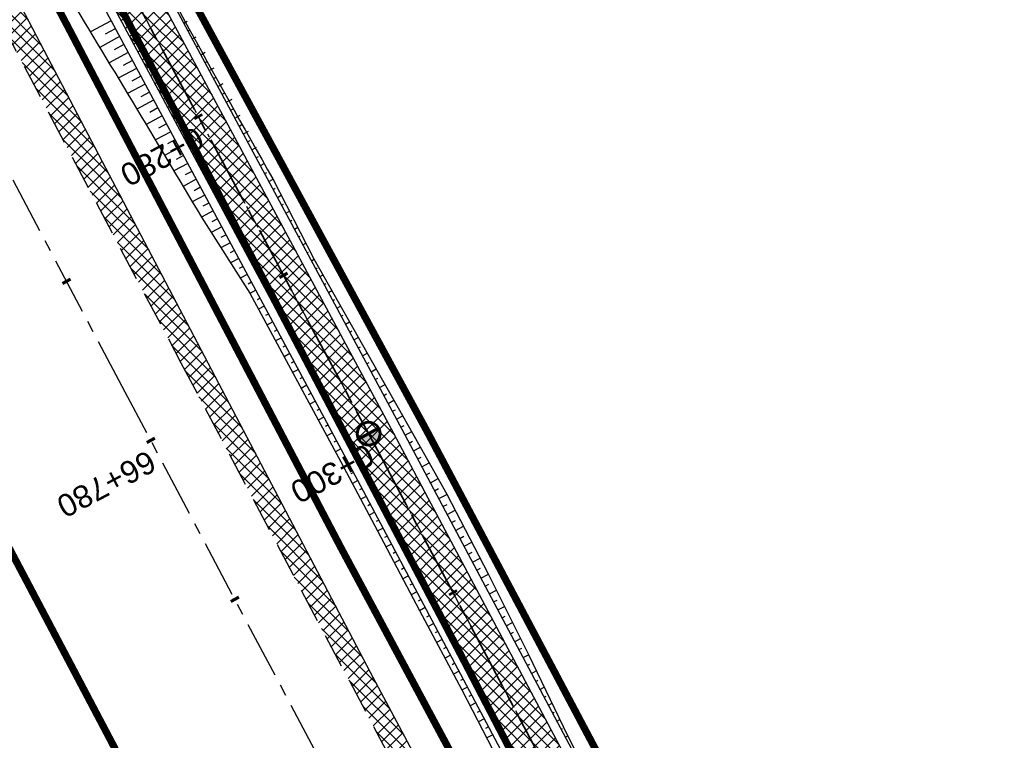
# Model space of a CAD drawing. Header units: metres. Extents: x 7529682 to 7533751, y 5721195 to 5727842.
# Tile 195 of 210: x 7529838 to 7529893, y 5727515 to 5727555. Entities that reach past the tile are written whole.
import ezdxf

# ---------------------------------------------------------------- set-up
doc = ezdxf.new("R2010")
doc.units = ezdxf.units.M
for name, pattern in [('817-dzialki-09-05-04$0$HIDDEN', [0.375, 0.25, -0.125]), ('ACAD_ISO05W100', [33, 24, -3, 0, -3, 0, -3]), ('CENTER', [50.8, 31.75, -6.35, 6.35, -6.35]), ('CENTER2', [28.575, 19.05, -3.175, 3.175, -3.175]), ('HIDDEN', [9.525, 6.35, -3.175])]:
    doc.linetypes.add(name, pattern=pattern)
for name, color, linetype in [('C-DROGI-SYTUACJA', 7, 'Continuous'), ('C-DROGI-SYTUACJA-ETYKIETY', 7, 'Continuous'), ('D-hatch-pobocza', 131, 'Continuous'), ('D-pobocza', 60, 'Continuous'), ('D-rowy', 160, 'Continuous'), ('D-skarpa', 2, 'Continuous'), ('D-skarpa-kreskowanie', 2, 'Continuous')]:
    doc.layers.add(name, color=color, linetype=linetype)
for name, color, linetype, lineweight, true_color in [('D-ewidencja-numery', 7, 'Continuous', 50, 0x40ff00), ('D-hatch-ciag-pieszo-rowerowy', 7, 'Continuous', 13, 0xff9f80), ('D-LR-etap-III', 7, '817-dzialki-09-05-04$0$HIDDEN', 50, 0x00008f)]:
    doc.layers.add(name, color=color, linetype=linetype, lineweight=lineweight, true_color=true_color)
for name, color, linetype, lineweight in [('D-krawędzie', 3, 'Continuous', 30), ('D-obrzeża', 2, 'Continuous', 30), ('D-oś', 10, 'CENTER', 30), ('D-pas-drogowy', 7, 'ACAD_ISO05W100', 50)]:
    doc.layers.add(name, color=color, linetype=linetype, lineweight=lineweight)
doc.layers.add('poprzeczki', color=7, linetype='Continuous', true_color=0x0000c7)
doc.styles.get("Standard").update_dxf_attribs({"font": 'arial.ttf'})
pattern_1 = [(45, (0, 0), (-0.33675960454, 0.33675960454), []), (135, (0, 0), (-0.33675960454, -0.33675960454), [])]

# ---------------------------------------------------------------- blocks, each defined once
blk = doc.blocks.new('AeccTickLine')
at = {"color": 0, "linetype": 'ByBlock', "lineweight": -2}
blk.add_line((0, 1), (0, -1), dxfattribs=at)
blk = doc.blocks.new('kilometraz')
at = {"linetype": 'ByBlock', "lineweight": -2}
blk.add_hatch(color=0, dxfattribs=at).paths.add_polyline_path([(0, -0.28125, 0.41421356), (0.28125, 0, 0.41421356), (0, 0.28125)])
at = {"color": 0, "linetype": 'ByBlock', "lineweight": -2}
blk.add_line((0, 0.28125), (0, -0.28125), dxfattribs=at)
blk.add_circle((0, 0), 0.28125, dxfattribs=at)

msp = doc.modelspace()

# ---------------------------------------------------------------- hatches: boundary and pattern name
at = {"layer": 'D-hatch-ciag-pieszo-rowerowy'}
h = msp.add_hatch(dxfattribs=at)
h.set_pattern_fill('ANSI37', color=256, scale=0.15, style=0)
h.set_pattern_definition(pattern_1)
edge = h.paths.add_edge_path()
edge.add_line((7529794.958, 5727650.503), (7529776.019, 5727686.408))
edge.add_line((7529776.019, 5727686.408), (7529748.844, 5727737.805))
edge.add_line((7529748.844, 5727737.805), (7529744.118, 5727746.741))
edge.add_arc((7529726.438, 5727737.391), 20, 27.8727, 44.2965)
edge.add_line((7529740.753, 5727751.358), (7529739.549, 5727752.592))
edge.add_arc((7529753.864, 5727766.559), 20, 207.9018, 224.2965, ccw=False)
edge.add_line((7529736.189, 5727757.2), (7529717.235, 5727792.995))
edge.add_line((7529717.235, 5727792.995), (7529715.008, 5727791.858))
edge.add_line((7529715.008, 5727791.858), (7529734.148, 5727755.712))
edge.add_arc((7529751.823, 5727765.071), 20, 207.9018, 224.2965)
edge.add_line((7529737.508, 5727751.104), (7529738.712, 5727749.87))
edge.add_arc((7529724.397, 5727735.903), 20, 27.8728, 44.2965, ccw=False)
edge.add_line((7529742.077, 5727745.253), (7529746.633, 5727736.639))
edge.add_line((7529746.633, 5727736.639), (7529773.808, 5727685.242))
edge.add_line((7529773.808, 5727685.242), (7529792.751, 5727649.328))
edge.add_line((7529792.751, 5727649.328), (7529811.281, 5727614.82))
edge.add_line((7529811.281, 5727614.82), (7529836.657, 5727568.297))
edge.add_line((7529836.657, 5727568.297), (7529856.555, 5727531.255))
edge.add_line((7529856.555, 5727531.255), (7529859.536, 5727525.637))
edge.add_line((7529859.536, 5727525.637), (7529862.565, 5727525.262))
edge.add_line((7529862.565, 5727525.262), (7529858.761, 5727532.432))
edge.add_line((7529858.761, 5727532.432), (7529838.856, 5727569.487))
edge.add_line((7529838.856, 5727569.487), (7529813.479, 5727616.01))
edge.add_line((7529813.479, 5727616.01), (7529794.958, 5727650.503))
h = msp.add_hatch(dxfattribs=at)
h.set_pattern_fill('ANSI37', color=256, scale=0.15, style=0)
h.set_pattern_definition(pattern_1)
h.paths.add_polyline_path([(7529994.115, 5727270.039), (7529996.409, 5727271.048), (7529995.888, 5727272.04), (7529987.333, 5727287.9), (7529970.791, 5727319.398), (7529945.39, 5727367.318), (7529919.647, 5727417.711), (7529903.693, 5727447.921), (7529879.894, 5727492.595), (7529862.565, 5727525.262), (7529859.536, 5727525.637), (7529877.686, 5727491.422), (7529901.485, 5727446.75), (7529917.429, 5727416.559), (7529943.172, 5727366.164), (7529968.58, 5727318.231), (7529985.127, 5727286.725), (7529993.681, 5727270.865)])
at = {"layer": 'D-hatch-pobocza'}
h = msp.add_hatch(dxfattribs=at)
h.set_pattern_fill('ANSI37', color=256, scale=0.15, style=0)
h.set_pattern_definition(pattern_1)
h.paths.add_polyline_path([(7529905.34, 5727429.09), (7529892.28, 5727453.58), (7529881.53, 5727473.69), (7529872.27, 5727491.4), (7529857.46, 5727519.14), (7529841.38, 5727549.79), (7529827.75, 5727575.78), (7529816.4, 5727596.89), (7529800.43, 5727627.4), (7529788.07, 5727650.98), (7529775.85, 5727673.83), (7529761.3, 5727701.31), (7529749.89, 5727722.83), (7529745.5, 5727731.66), (7529738.971, 5727744.085), (7529737.465, 5727743.316), (7529742.213, 5727734.302), (7529762.326, 5727696.274), (7529777.785, 5727667.006), (7529799.322, 5727626.3), (7529822.193, 5727583.156), (7529846.924, 5727536.347), (7529864.752, 5727502.663), (7529900.459, 5727434.965), (7529935.352, 5727369.308), (7529971.476, 5727300.786), (7529988.361, 5727268.841), (7529990.28, 5727268.6), (7529990.329, 5727268.617), (7529981.66, 5727284.96), (7529968.42, 5727309.6), (7529956.4, 5727332.85), (7529943.52, 5727357.04), (7529932.32, 5727378.32), (7529916.68, 5727408.01)])

# ---------------------------------------------------------------- linework, layer by layer
at = {"layer": 'C-DROGI-SYTUACJA', "color": 10, "linetype": 'CENTER2', "lineweight": 35, "ltscale": 0.2}
msp.add_lwpolyline([(7529714.301, 5727795.865), (7529735.169, 5727756.456, 0.071658), (7529738.529, 5727751.848), (7529739.732, 5727750.614, -0.071785), (7529743.098, 5727745.997), (7529747.739, 5727737.221), (7529774.913, 5727685.825), (7529793.855, 5727649.915), (7529812.38, 5727615.415), (7529837.757, 5727568.892), (7529857.658, 5727531.843), (7529878.79, 5727492.008), (7529902.589, 5727447.335), (7529918.538, 5727417.135), (7529944.281, 5727366.741), (7529969.685, 5727318.815), (7529986.23, 5727287.312), (7529994.785, 5727271.452), (7530014.919, 5727233.118)], format="xyb", dxfattribs=at)
at = {"layer": 'D-ewidencja-numery', "color": 12, "ltscale": 15, "true_color": 0xc70000}
msp.add_lwpolyline([(7529715.573, 5727792.968), (7529717.68, 5727794.024), (7529736.275, 5727758.647), (7529744.511, 5727750.406), (7529750.283, 5727738.55), (7529777.109, 5727687.569), (7529796.515, 5727651.33), (7529814.938, 5727616.793), (7529839.007, 5727572.304), (7529860.618, 5727532.509), (7529882.349, 5727491.504), (7529904.865, 5727449.096), (7529920.747, 5727418.885), (7529946.677, 5727368.547), (7529972.025, 5727320.573), (7529987.74, 5727290.153), (7529996.497, 5727273.662), (7530017.541, 5727234.203)], dxfattribs=at)
at = {"layer": 'D-krawędzie', "linetype": 'HIDDEN', "ltscale": 0.3}
msp.add_lwpolyline([(7529737.465, 5727743.316), (7529742.213, 5727734.302), (7529762.326, 5727696.274), (7529777.785, 5727667.006), (7529799.322, 5727626.3), (7529822.193, 5727583.156), (7529846.924, 5727536.347), (7529864.752, 5727502.663), (7529900.459, 5727434.965), (7529935.352, 5727369.308), (7529971.476, 5727300.786), (7530006.702, 5727234.141)], dxfattribs=at)
at = {"layer": 'D-LR-etap-III', "ltscale": 10, "flags": 128}
msp.add_lwpolyline([(7531750.474, 5723895.103, 0.4, 0.4, 0), (7531750.505, 5723895.13, 0.4, 0.4, 0), (7531682.71, 5724022.92, 0.4, 0.4, 0), (7531619.177, 5724147.204, 0.4, 0.4, 0), (7531592.309, 5724198.489, 0.4, 0.4, 0), (7531553.264, 5724272.919, 0.4, 0.4, 0), (7531504.02, 5724366.79, 0.4, 0.4, 0), (7531482.09, 5724407.62, 0.4, 0.4, 0), (7531412.35, 5724541.183, 0.4, 0.4, 0), (7531388.464, 5724586.93, 0.4, 0.4, 0), (7531345.12, 5724669.94, 0.4, 0.4, 0), (7531127.66, 5725081.67, 0.4, 0.4, 0), (7531059.253, 5725211.041, 0.4, 0.4, 0), (7531008.007, 5725307.954, 0.4, 0.4, 0), (7530964.182, 5725390.836, 0.4, 0.4, 0), (7530914.557, 5725484.684, 0.4, 0.4, 0), (7530865.243, 5725577.494, 0.4, 0.4, 0), (7530840.085, 5725624.059, 0.4, 0.4, 0), (7530802.56, 5725694.925, 0.4, 0.4, 0), (7530755.54, 5725787.51, 0.4, 0.4, 0), (7530708.718, 5725876.303, 0.4, 0.4, 0), (7530695.12, 5725902.09, 0.4, 0.4, 0), (7530642.914, 5726001.078, 0.4, 0.4, 0), (7530634.935, 5726016.147, 0.4, 0.4, 0), (7530610.82, 5726061.93, 0.4, 0.4, 0), (7530610.82, 5726061.93, 0.4, 0.4, 0), (7530607.21, 5726063.51, 0.4, 0.4, 0), (7530597.42, 5726080.68, 0.4, 0.4, 0), (7530591.16, 5726088.44, 0.4, 0.4, 0), (7530581.28, 5726107.21, 0.4, 0.4, 0), (7530571.29, 5726130.56, 0.4, 0.4, 0), (7530549.555, 5726171.527, 0.4, 0.4, 0), (7530531.014, 5726206.474, 0.4, 0.4, 0), (7530516.461, 5726236.017, 0.4, 0.4, 0), (7530500.799, 5726266.141, 0.4, 0.4, 0), (7530491.35, 5726283.94, 0.4, 0.4, 0), (7530482.4, 5726303.41, 0.4, 0.4, 0), (7530482.4, 5726303.41, 0.4, 0.4, 0), (7530450.41, 5726357.28, 0.4, 0.4, 0), (7530397.759, 5726458.5, 0.4, 0.4, 0), (7530334.708, 5726583.665, 0.4, 0.4, 0), (7530303.939, 5726645.168, 0.4, 0.4, 0), (7530300.51, 5726651.778, 0.4, 0.4, 0), (7530289.214, 5726671.967, 0.4, 0.4, 0), (7530281.54, 5726685.57, 0.4, 0.4, 0), (7530261.371, 5726724.163, 0.4, 0.4, 0), (7530254.03, 5726738.21, 0.4, 0.4, 0), (7530197.22, 5726845.06, 0.4, 0.4, 0), (7530194.71, 5726849.15, 0.4, 0.4, 0), (7530195.92, 5726850.75, 0.4, 0.4, 0), (7530170.547, 5726892.961, 0.4, 0.4, 0), (7530143.175, 5726945.066, 0.4, 0.4, 0), (7530105.06, 5727018.32, 0.4, 0.4, 0), (7530100.06, 5727027.16, 0.4, 0.4, 0), (7530062.319, 5727099.625, 0.4, 0.4, 0), (7530015.379, 5727189.42, 0.4, 0.4, 0), (7529983.208, 5727250.207, 0.4, 0.4, 0), (7529953.284, 5727306.747, 0.4, 0.4, 0), (7529900.671, 5727406.159, 0.4, 0.4, 0), (7529890.63, 5727425.131, 0.4, 0.4, 0), (7529875.155, 5727454.426, 0.4, 0.4, 0), (7529857.56, 5727487.787, 0.4, 0.4, 0), (7529835.194, 5727530.193, 0.4, 0.4, 0), (7529811.741, 5727574.662, 0.4, 0.4, 0), (7529792.102, 5727611.923, 0.4, 0.4, 0), (7529768.066, 5727657.47, 0.4, 0.4, 0), (7529755.211, 5727682.131, 0.4, 0.4, 0), (7529753.31, 5727681.13, 0.4, 0.4, 0), (7529739.21, 5727707.77, 0.4, 0.4, 0), (7529735.395, 5727711.252, 0.4, 0.4, 0), (7529725.42, 5727730.2, 0.4, 0.4, 0), (7529723.55, 5727729.88, 0.4, 0.4, 0), (7529695.567, 5727782.932, 0.4, 0.4, 0), (7529717.68, 5727794.024, 0.4, 0.4, 0), (7529736.275, 5727758.647, 0.4, 0.4, 0), (7529736.275, 5727758.647, 0.4, 0.4, 0), (7529744.511, 5727750.406, 0.4, 0.4, 0), (7529744.511, 5727750.406, 0.4, 0.4, 0), (7529750.283, 5727738.55, 0.4, 0.4, 0), (7529777.109, 5727687.569, 0.4, 0.4, 0), (7529796.515, 5727651.33, 0.4, 0.4, 0), (7529814.938, 5727616.793, 0.4, 0.4, 0), (7529839.007, 5727572.304, 0.4, 0.4, 0), (7529860.618, 5727532.509, 0.4, 0.4, 0), (7529882.349, 5727491.504, 0.4, 0.4, 0), (7529904.865, 5727449.096, 0.4, 0.4, 0), (7529920.747, 5727418.885, 0.4, 0.4, 0), (7529946.677, 5727368.547, 0.4, 0.4, 0), (7529972.025, 5727320.573, 0.4, 0.4, 0), (7529987.74, 5727290.153, 0.4, 0.4, 0), (7529996.497, 5727273.662, 0.4, 0.4, 0), (7530017.541, 5727234.203, 0.4, 0.4, 0), (7530033.054, 5727204.864, 0.4, 0.4, 0), (7530051.623, 5727170.223, 0.4, 0.4, 0), (7530069.277, 5727137.016, 0.4, 0.4, 0), (7530089.385, 5727097.534, 0.4, 0.4, 0), (7530109.713, 5727060.747, 0.4, 0.4, 0), (7530136.77, 5727011.64, 0.4, 0.4, 0), (7530162.447, 5726962.744, 0.4, 0.4, 0), (7530187.674, 5726916.992, 0.4, 0.4, 0), (7530207.821, 5726879.335, 0.4, 0.4, 0), (7530230.626, 5726834.519, 0.4, 0.4, 0), (7530262.288, 5726776.618, 0.4, 0.4, 0), (7530277.51, 5726760.213, 0.4, 0.4, 0), (7530286.037, 5726744.107, 0.4, 0.4, 0), (7530288.097, 5726735.884, 0.4, 0.4, 0), (7530290.394, 5726725.047, 0.4, 0.4, 0), (7530296.177, 5726713.583, 0.4, 0.4, 0), (7530302.726, 5726701.182, 0.4, 0.4, 0), (7530325.685, 5726657.466, 0.4, 0.4, 0), (7530343.244, 5726623.649, 0.4, 0.4, 0), (7530360.23, 5726591.747, 0.4, 0.4, 0), (7530383.209, 5726548.059, 0.4, 0.4, 0), (7530406.018, 5726503.606, 0.4, 0.4, 0), (7530427.465, 5726462.62, 0.4, 0.4, 0), (7530447.928, 5726424.388, 0.4, 0.4, 0), (7530471.127, 5726379.921, 0.4, 0.4, 0), (7530490.501, 5726343.033, 0.4, 0.4, 0), (7530509.499, 5726306.733, 0.4, 0.4, 0), (7530529.89, 5726267.244, 0.4, 0.4, 0), (7530543.852, 5726238.99, 0.4, 0.4, 0), (7530554.809, 5726218.944, 0.4, 0.4, 0), (7530559.027, 5726212.223, 0.4, 0.4, 0), (7530563.061, 5726206.41, 0.4, 0.4, 0), (7530566.934, 5726200.464, 0.4, 0.4, 0), (7530569.771, 5726194.902, 0.4, 0.4, 0), (7530571.473, 5726191.282, 0.4, 0.4, 0), (7530572.839, 5726188.025, 0.4, 0.4, 0), (7530575.295, 5726182.035, 0.4, 0.4, 0), (7530579.737, 5726173.306, 0.4, 0.4, 0), (7530583.3, 5726167.41, 0.4, 0.4, 0), (7530593.4, 5726163.33, 0.4, 0.4, 0), (7530598.618, 5726155.264, 0.4, 0.4, 0), (7530608.258, 5726140.497, 0.4, 0.4, 0), (7530603.27, 5726136.83, 0.4, 0.4, 0), (7530606.53, 5726131.84, 0.4, 0.4, 0), (7530604.239, 5726124.217, 0.4, 0.4, 0), (7530605.847, 5726121.63, 0.4, 0.4, 0), (7530608.972, 5726116.164, 0.4, 0.4, 0), (7530618.114, 5726097.791, 0.4, 0.4, 0), (7530651.213, 5726034.96, 0.4, 0.4, 0), (7530670.244, 5725998.611, 0.4, 0.4, 0), (7530698.075, 5725945.953, 0.4, 0.4, 0), (7530716.506, 5725911.305, 0.4, 0.4, 0), (7530735.223, 5725875.667, 0.4, 0.4, 0), (7530752.504, 5725842.155, 0.4, 0.4, 0), (7530778.311, 5725793.501, 0.4, 0.4, 0), (7530797.5, 5725756.382, 0.4, 0.4, 0), (7530812.519, 5725728.289, 0.4, 0.4, 0), (7530820.039, 5725713.16, 0.4, 0.4, 0), (7530822.422, 5725710.194, 0.4, 0.4, 0), (7530833.155, 5725688.801, 0.4, 0.4, 0), (7530849.629, 5725656.159, 0.4, 0.4, 0), (7530867.983, 5725621.964, 0.4, 0.4, 0), (7530872.63, 5725612.888, 0.4, 0.4, 0), (7530880.354, 5725597.595, 0.4, 0.4, 0), (7530883.839, 5725593.389, 0.4, 0.4, 0), (7530891.782, 5725587.763, 0.4, 0.4, 0), (7530895.039, 5725584.281, 0.4, 0.4, 0), (7530897.034, 5725580.941, 0.4, 0.4, 0), (7530900.952, 5725579.946, 0.4, 0.4, 0), (7530904.81, 5725571.977, 0.4, 0.4, 0), (7530903.682, 5725568.566, 0.4, 0.4, 0), (7530908.901, 5725558.845, 0.4, 0.4, 0), (7530910.252, 5725545.672, 0.4, 0.4, 0), (7530912.873, 5725538.646, 0.4, 0.4, 0), (7530945.278, 5725478.464, 0.4, 0.4, 0), (7530959.692, 5725450.246, 0.4, 0.4, 0), (7531002.827, 5725368.192, 0.4, 0.4, 0), (7531044.704, 5725290.314, 0.4, 0.4, 0), (7531064.099, 5725253.213, 0.4, 0.4, 0), (7531083.01, 5725216.678, 0.4, 0.4, 0), (7531113.013, 5725158.466, 0.4, 0.4, 0), (7531137.364, 5725113.071, 0.4, 0.4, 0), (7531150.831, 5725086.712, 0.4, 0.4, 0), (7531159.746, 5725076.641, 0.4, 0.4, 0), (7531166.31, 5725074.58, 0.4, 0.4, 0), (7531172.29, 5725062.58, 0.4, 0.4, 0), (7531170.59, 5725055.606, 0.4, 0.4, 0), (7531173.733, 5725044.081, 0.4, 0.4, 0), (7531215.342, 5724964.86, 0.4, 0.4, 0), (7531238.054, 5724921.685, 0.4, 0.4, 0), (7531262.39, 5724875.283, 0.4, 0.4, 0), (7531295.587, 5724811.266, 0.4, 0.4, 0), (7531348.488, 5724712.363, 0.4, 0.4, 0), (7531363.741, 5724682.684, 0.4, 0.4, 0), (7531366.987, 5724675.865, 0.4, 0.4, 0), (7531382.541, 5724646.111, 0.4, 0.4, 0), (7531401.299, 5724610.875, 0.4, 0.4, 0), (7531428.965, 5724558.862, 0.4, 0.4, 0), (7531449.111, 5724520.398, 0.4, 0.4, 0), (7531477.293, 5724465.831, 0.4, 0.4, 0), (7531500.996, 5724421.113, 0.4, 0.4, 0), (7531512.122, 5724400.549, 0.4, 0.4, 0), (7531513.782, 5724396.757, 0.4, 0.4, 0), (7531526.32, 5724379.39, 0.4, 0.4, 0), (7531566.784, 5724302.736, 0.4, 0.4, 0), (7531612.277, 5724225.61, 0.4, 0.4, 0), (7531620.493, 5724210.548, 0.4, 0.4, 0), (7531631.578, 5724196.258, 0.4, 0.4, 0), (7531653.484, 5724152.434, 0.4, 0.4, 0), (7531661.151, 5724128.494, 0.4, 0.4, 0), (7531673.881, 5724101.186, 0.4, 0.4, 0), (7531684.691, 5724081.184, 0.4, 0.4, 0), (7531699.212, 5724051.17, 0.4, 0.4, 0), (7531704.034, 5724040.584, 0.4, 0.4, 0), (7531704.034, 5724040.584, 0.4, 0.4, 0), (7531703.913, 5724037.17, 0.4, 0.4, 0), (7531736.42, 5723969.232, 0.4, 0.4, 0), (7531738.285, 5723967.699, 0.4, 0.4, 0), (7531742.181, 5723962.346, 0.4, 0.4, 0), (7531744.286, 5723958.616, 0.4, 0.4, 0), (7531755.393, 5723944.193, 0.4, 0.4, 0), (7531758.69, 5723936.76, 0.4, 0.4, 0), (7531780.08, 5723929.25, 0.4, 0.4, 0), (7531792.612, 5723906.338, 0.4, 0.4, 0), (7531792.612, 5723906.338, 0.4, 0.4, 0), (7531756.962, 5723883.055, 0.4, 0.4, 0), (7531750.46, 5723895.13, 0.4, 0.4, 0), (7531750.46, 5723895.13, 0, 0, 0)], format="xyseb", dxfattribs=at)
at = {"layer": 'D-obrzeża'}
for points in [[(7529996.408, 5727271.05), (7529995.888, 5727272.04), (7529987.333, 5727287.9), (7529970.791, 5727319.398), (7529945.39, 5727367.318), (7529919.647, 5727417.711), (7529903.693, 5727447.921), (7529879.894, 5727492.595), (7529858.761, 5727532.432), (7529838.856, 5727569.487), (7529813.479, 5727616.01), (7529794.958, 5727650.503), (7529776.019, 5727686.408), (7529748.844, 5727737.805), (7529744.118, 5727746.741, 0.071785), (7529740.753, 5727751.358), (7529739.549, 5727752.592, -0.071658), (7529736.189, 5727757.2), (7529717.235, 5727792.995)], [(7530013.813, 5727232.534), (7529993.681, 5727270.865), (7529985.127, 5727286.725), (7529968.58, 5727318.231), (7529943.172, 5727366.164), (7529917.429, 5727416.559), (7529901.485, 5727446.75), (7529877.686, 5727491.422), (7529856.555, 5727531.255), (7529836.657, 5727568.297), (7529811.281, 5727614.82), (7529792.751, 5727649.328), (7529773.808, 5727685.242), (7529746.633, 5727736.639), (7529746.633, 5727736.639), (7529742.077, 5727745.253, 0.071785), (7529738.712, 5727749.87), (7529737.508, 5727751.104, -0.071658), (7529734.148, 5727755.712), (7529715.008, 5727791.858)]]:
    msp.add_lwpolyline(points, format="xyb", dxfattribs=at)
at = {"layer": 'D-oś', "ltscale": 0.1}
msp.add_lwpolyline([(7530003.607, 5727232.506), (7529968.381, 5727299.153), (7529932.259, 5727367.671), (7529897.365, 5727433.327), (7529861.657, 5727501.028), (7529843.829, 5727534.712), (7529819.1, 5727581.518), (7529796.228, 5727624.663), (7529774.69, 5727665.371), (7529759.232, 5727694.637), (7529739.12, 5727732.663), (7529700.238, 5727806.043)], dxfattribs=at)
at = {"layer": 'D-oś', "ltscale": 0.03}
msp.add_lwpolyline([(7529714.301, 5727795.865), (7529735.169, 5727756.456, 0.071658), (7529738.529, 5727751.848), (7529739.732, 5727750.614, -0.071785), (7529743.098, 5727745.997), (7529747.739, 5727737.221), (7529774.913, 5727685.825), (7529793.855, 5727649.915), (7529812.38, 5727615.415), (7529837.757, 5727568.892), (7529857.658, 5727531.843), (7529878.79, 5727492.008), (7529902.589, 5727447.335), (7529918.538, 5727417.135), (7529944.281, 5727366.741), (7529969.685, 5727318.815), (7529986.23, 5727287.312), (7529994.785, 5727271.452), (7530014.919, 5727233.118)], format="xyb", dxfattribs=at)
at = {"layer": 'D-pas-drogowy', "ltscale": 0.2, "flags": 128}
msp.add_lwpolyline([(7531633.019, 5724182.834, 0.4, 0.4, 0), (7531617.559, 5724211.608, 0.4, 0.4, 0), (7531566.784, 5724302.736, 0.4, 0.4, 0), (7531538.419, 5724356.47, 0.4, 0.4, 0), (7531526.32, 5724379.39, 0.4, 0.4, 0), (7531516.102, 5724393.607, 0.4, 0.4, 0.001485), (7531513.78, 5724396.838, 0.4, 0.4, 0), (7531501.87, 5724413.41, 0.4, 0.4, 0), (7531474.926, 5724464.508, 0.4, 0.4, 0), (7531446.2, 5724518.992, 0.4, 0.4, 0), (7531424.962, 5724559.262, 0.4, 0.4, 0), (7531398.444, 5724609.566, 0.4, 0.4, 0), (7531379.647, 5724645.216, 0.4, 0.4, 0), (7531365.23, 5724672.56, 0.4, 0.4, 0), (7531341.306, 5724717.915, 0.4, 0.4, 0), (7531312.9, 5724771.789, 0.4, 0.4, 0), (7531292.591, 5724810.307, 0.4, 0.4, 0), (7531259.392, 5724873.271, 0.4, 0.4, 0), (7531233.74, 5724921.923, 0.4, 0.4, 0), (7531203.073, 5724980.092, 0.4, 0.4, 0), (7531173.471, 5725036.225, 0.4, 0.4, 0), (7531168.27, 5725046.09, 0.4, 0.4, 0), (7531172.29, 5725062.58, 0.4, 0.4, 0), (7531166.31, 5725074.58, 0.4, 0.4, 0), (7531150.32, 5725079.6, 0.4, 0.4, 0), (7531141.5, 5725096.43, 0.4, 0.4, 0), (7531109.312, 5725157.814, 0.4, 0.4, 0), (7531086.641, 5725201.048, 0.4, 0.4, 0), (7531059.198, 5725253.384, 0.4, 0.4, 0), (7531028.207, 5725312.489, 0.4, 0.4, 0), (7530999.105, 5725367.99, 0.4, 0.4, 0), (7530956.248, 5725449.725, 0.4, 0.4, 0), (7530924.398, 5725510.464, 0.4, 0.4, 0), (7530897.51, 5725561.74, 0.4, 0.4, 0), (7530894.46, 5725566.14, 0.4, 0.4, 0), (7530892.16, 5725570.49, 0.4, 0.4, 0), (7530869.363, 5725613.307, 0.4, 0.4, 0), (7530861.694, 5725627.705, 0.4, 0.4, 0), (7530852.74, 5725644.52, 0.4, 0.4, 0), (7530831.51, 5725684.2, 0.4, 0.4, 0), (7530811.13, 5725722.52, 0.4, 0.4, 0), (7530792.348, 5725757.941, 0.4, 0.4, 0), (7530768.03, 5725803.8, 0.4, 0.4, 0), (7530748.769, 5725840.179, 0.4, 0.4, 0), (7530727.7, 5725879.97, 0.4, 0.4, 0), (7530712.098, 5725909.545, 0.4, 0.4, 0), (7530693.644, 5725944.645, 0.4, 0.4, 0), (7530665.702, 5725997.539, 0.4, 0.4, 0), (7530641.76, 5726042.88, 0.4, 0.4, 0), (7530616.5, 5726091.48, 0.4, 0.4, 0), (7530604.628, 5726114.32, 0.4, 0.4, -0.007763), (7530602.5, 5726118.43, 0.4, 0.4, 0), (7530603.992, 5726123.395, 0.4, 0.4, 0), (7530606.53, 5726131.84, 0.4, 0.4, 0), (7530603.27, 5726136.83, 0.4, 0.4, 0), (7530593.776, 5726151.369, 0.4, 0.4, 0), (7530590.203, 5726156.84, 0.4, 0.4, 0), (7530583.3, 5726167.41, 0.4, 0.4, 0), (7530580.578, 5726170.428, 0.4, 0.4, 0), (7530575.85, 5726175.67, 0.4, 0.4, 0), (7530569.01, 5726186.66, 0.4, 0.4, 0), (7530562.555, 5726199.189, 0.4, 0.4, 0), (7530555.67, 5726211.39, 0.4, 0.4, 0), (7530548.29, 5726224.23, 0.4, 0.4, 0), (7530540.58, 5726237.71, 0.4, 0.4, 0), (7530532.68, 5726252.65, 0.4, 0.4, 0), (7530524.06, 5726269.35, 0.4, 0.4, 0), (7530502.82, 5726309.91, 0.4, 0.4, 0), (7530488.83, 5726336.63, 0.4, 0.4, 0), (7530466.03, 5726380.16, 0.4, 0.4, 0), (7530438.47, 5726432.77, 0.4, 0.4, 0), (7530424.53, 5726459.09, 0.4, 0.4, 0), (7530401.63, 5726502.97, 0.4, 0.4, 0), (7530383.38, 5726538.06, 0.4, 0.4, 0), (7530353.97, 5726593.52, 0.4, 0.4, 0), (7530338.47, 5726622.74, 0.4, 0.4, 0), (7530322.01, 5726653.88, 0.4, 0.4, 0), (7530297.54, 5726700.33, 0.4, 0.4, 0), (7530287.38, 5726719.6, 0.4, 0.4, 0), (7530285.95, 5726722.316, 0.4, 0.4, 0), (7530280.26, 5726733.12, 0.4, 0.4, 0), (7530266.73, 5726758.74, 0.4, 0.4, 0), (7530260.42, 5726770.47, 0.4, 0.4, 0), (7530253.25, 5726783.82, 0.4, 0.4, 0), (7530244.95, 5726799.33, 0.4, 0.4, 0), (7530239.39, 5726808.49, 0.4, 0.4, 0), (7530238.29, 5726807.9, 0.4, 0.4, 0), (7530218.11, 5726850.67, 0.4, 0.4, 0), (7530175.907, 5726928.168, 0.4, 0.4, 0), (7530096.68, 5727076.15, 0.4, 0.4, 0), (7530094.68, 5727079.89, 0.4, 0.4, 0), (7530064.597, 5727135.523, 0.4, 0.4, 0), (7530046.731, 5727168.892, 0.4, 0.4, 0), (7530025.803, 5727208.461, 0.4, 0.4, 0), (7530012.847, 5727232.979, 0.4, 0.4, 0), (7529994.15, 5727268.45, 0.4, 0.4, 0), (7529981.671, 5727291.93, 0.4, 0.4, 0), (7529949.89, 5727351.73, 0.4, 0.4, 0), (7529924.75, 5727399.03, 0.4, 0.4, 0), (7529915.516, 5727417.1, 0.4, 0.4, 0), (7529885.83, 5727475.19, 0.4, 0.4, 0), (7529862.56, 5727519.97, 0.4, 0.4, 0), (7529852.985, 5727538.191, 0.4, 0.4, 0), (7529836.513, 5727569.511, 0.4, 0.4, 0), (7529815.369, 5727609.141, 0.4, 0.4, 0), (7529792.795, 5727651.247, 0.4, 0.4, 0), (7529774.199, 5727685.858, 0.4, 0.4, 0), (7529746.966, 5727736.059, 0.4, 0.4, 0), (7529733.92, 5727757.62, 0.4, 0.4, 0), (7529708.607, 5727806.389, 0.4, 0.4, 0), (7529688.492, 5727796.345, 0.4, 0.4, 0), (7529723.55, 5727729.88, 0.4, 0.4, 0), (7529725.42, 5727730.2, 0.4, 0.4, 0), (7529735.38, 5727711.28, 0.4, 0.4, 0), (7529739.21, 5727707.77, 0.4, 0.4, 0), (7529753.31, 5727681.13, 0.4, 0.4, 0), (7529755.178, 5727682.114, 0.4, 0.4, 0), (7529792.102, 5727611.923, 0.4, 0.4, 0), (7529811.741, 5727574.662, 0.4, 0.4, 0), (7529835.194, 5727530.193, 0.4, 0.4, 0), (7529857.56, 5727487.787, 0.4, 0.4, 0), (7529875.155, 5727454.426, 0.4, 0.4, 0), (7529890.63, 5727425.131, 0.4, 0.4, 0), (7529900.671, 5727406.159, 0.4, 0.4, 0), (7529953.284, 5727306.747, 0.4, 0.4, 0), (7529983.208, 5727250.207, 0.4, 0.4, 0), (7530015.379, 5727189.42, 0.4, 0.4, 0), (7530062.319, 5727099.625, 0.4, 0.4, 0), (7530100.06, 5727027.16, 0.4, 0.4, 0), (7530105.06, 5727018.32, 0.4, 0.4, 0), (7530143.175, 5726945.066, 0.4, 0.4, 0), (7530170.547, 5726892.961, 0.4, 0.4, 0), (7530195.92, 5726850.75, 0.4, 0.4, 0), (7530194.71, 5726849.15, 0.4, 0.4, 0), (7530197.22, 5726845.06, 0.4, 0.4, 0), (7530254.03, 5726738.21, 0.4, 0.4, 0), (7530261.371, 5726724.163, 0.4, 0.4, 0), (7530281.54, 5726685.57, 0.4, 0.4, 0), (7530289.214, 5726671.967, 0.4, 0.4, 0), (7530300.51, 5726651.778, 0.4, 0.4, 0), (7530303.939, 5726645.168, 0.4, 0.4, 0), (7530334.708, 5726583.665, 0.4, 0.4, 0), (7530397.759, 5726458.5, 0.4, 0.4, 0), (7530450.41, 5726357.28, 0.4, 0.4, 0), (7530482.4, 5726303.41, 0.4, 0.4, 0), (7530483.688, 5726301.003, 0.4, 0.4, 0), (7530491.35, 5726283.94, 0.4, 0.4, 0), (7530512.67, 5726243.78, 0.4, 0.4, 0), (7530529.43, 5726209.46, 0.4, 0.4, 0), (7530571.29, 5726130.56, 0.4, 0.4, 0), (7530581.28, 5726107.21, 0.4, 0.4, 0), (7530591.16, 5726088.44, 0.4, 0.4, 0), (7530597.42, 5726080.68, 0.4, 0.4, 0), (7530607.21, 5726063.51, 0.4, 0.4, 0), (7530610.82, 5726061.93, 0.4, 0.4, 0), (7530634.935, 5726016.147, 0.4, 0.4, 0), (7530642.914, 5726001.078, 0.4, 0.4, 0), (7530695.12, 5725902.09, 0.4, 0.4, 0), (7530708.718, 5725876.303, 0.4, 0.4, 0), (7530755.54, 5725787.51, 0.4, 0.4, 0), (7530802.56, 5725694.925, 0.4, 0.4, 0), (7530840.085, 5725624.059, 0.4, 0.4, 0), (7530865.243, 5725577.494, 0.4, 0.4, 0), (7530914.557, 5725484.684, 0.4, 0.4, 0), (7530964.182, 5725390.836, 0.4, 0.4, 0), (7531008.007, 5725307.954, 0.4, 0.4, 0), (7531059.253, 5725211.041, 0.4, 0.4, 0), (7531127.66, 5725081.67, 0.4, 0.4, 0), (7531345.12, 5724669.94, 0.4, 0.4, 0), (7531388.464, 5724586.93, 0.4, 0.4, 0), (7531412.35, 5724541.183, 0.4, 0.4, 0), (7531482.09, 5724407.62, 0.4, 0.4, 0), (7531504.02, 5724366.79, 0.4, 0.4, 0), (7531519.374, 5724337.52, 0.4, 0.4, 0), (7531563.749, 5724252.932, 0.4, 0.4, 0), (7531602.175, 5724179.681, 0.4, 0.4, 0), (7531619.177, 5724147.204, 0.4, 0.4, 0), (7531625.038, 5724135.635, 0.4, 0.4, 0), (7531656.796, 5724073.316, 0.4, 0.4, 0), (7531675.12, 5724037.36, 0.4, 0.4, 0), (7531682.71, 5724022.92, 0.4, 0.4, 0), (7531705.565, 5723979.811, 0.4, 0.4, 0), (7531736.606, 5723921.262, 0.4, 0.4, 0), (7531750.46, 5723895.13, 0.4, 0.4, 0), (7531740.77, 5723886.56, 0.4, 0.4, 0), (7531732.86, 5723885, 0.4, 0.4, 0), (7531722.18, 5723887.77, 0.4, 0.4, 0), (7531729.87, 5723862.17, 0.4, 0.4, 0), (7531742.92, 5723861.93, 0.4, 0.4, 0), (7531763.71, 5723859.52, 0.4, 0.4, 0), (7531768.42, 5723854.12, 0.4, 0.4, 0), (7531787.42, 5723817.97, 0.4, 0.4, 0), (7531795.57, 5723809.82, 0.4, 0.4, 0), (7531816.347, 5723819.85, 0.4, 0.4, 0), (7531816.347, 5723819.85, 0.4, 0.4, 0), (7531805.06, 5723843.23, 0.4, 0.4, 0), (7531803.61, 5723886.23, 0.4, 0.4, 0), (7531803.61, 5723886.23, 0.4, 0.4, 0), (7531780.08, 5723929.25, 0.4, 0.4, 0), (7531758.69, 5723936.76, 0.4, 0.4, 0), (7531749.359, 5723946.412, 0.4, 0.4, 0), (7531742.71, 5723953.29, 0.4, 0.4, 0), (7531735.177, 5723967.878, 0.4, 0.4, 0), (7531722.37, 5723992.68, 0.4, 0.4, 0), (7531705.042, 5724030.886, 0.4, 0.4, 0), (7531699.47, 5724043.17, 0.4, 0.4, 0), (7531692.69, 5724058.11, 0.4, 0.4, 0), (7531679.672, 5724084.017, 0.4, 0.4, 0), (7531674.55, 5724094.21, 0.4, 0.4, 0), (7531666.633, 5724114.003, 0.4, 0.4, 0), (7531649, 5724153.82, 0.4, 0.4, 0), (7531641.49, 5724149.34, 0.4, 0.4, 0), (7531626.04, 5724179.34, 0.4, 0.4, 0), (7531633.03, 5724182.84, 0, 0, 0)], format="xyseb", dxfattribs=at)
at = {"layer": 'D-pobocza'}
for points in [[(7529719.962, 5727788.914), (7529736.631, 5727757.434, 0.071658), (7529739.907, 5727752.941), (7529741.111, 5727751.707, -0.071785), (7529744.56, 5727746.975), (7529749.286, 5727738.039), (7529776.461, 5727686.642), (7529795.4, 5727650.738), (7529813.919, 5727616.248), (7529839.296, 5727569.725), (7529859.202, 5727532.667), (7529880.335, 5727492.83), (7529904.135, 5727448.155), (7529920.091, 5727417.942), (7529945.833, 5727367.549), (7529971.233, 5727319.631), (7529987.775, 5727288.135), (7529996.33, 5727272.275), (7529996.866, 5727271.253)], [(7529718.045, 5727785.054), (7529733.706, 5727755.478, 0.071658), (7529737.151, 5727750.754), (7529738.354, 5727749.521, -0.071785), (7529741.635, 5727745.019), (7529746.191, 5727736.405), (7529773.366, 5727685.008), (7529792.31, 5727649.093), (7529810.841, 5727614.582), (7529836.218, 5727568.059), (7529856.114, 5727531.019), (7529877.245, 5727491.187), (7529901.043, 5727446.515), (7529916.985, 5727416.328), (7529942.728, 5727365.933), (7529968.137, 5727317.998), (7529984.685, 5727286.49), (7529993.24, 5727270.63), (7529993.656, 5727269.837)]]:
    msp.add_lwpolyline(points, format="xyb", dxfattribs=at)
at = {"layer": 'D-pobocza', "linetype": 'ByBlock'}
msp.add_lwpolyline([(7529990.329, 5727268.617), (7529981.66, 5727284.96), (7529968.42, 5727309.6), (7529956.4, 5727332.85), (7529943.52, 5727357.04), (7529932.32, 5727378.32), (7529916.68, 5727408.01), (7529905.34, 5727429.09), (7529892.28, 5727453.58), (7529881.53, 5727473.69), (7529872.27, 5727491.4), (7529857.46, 5727519.14), (7529841.38, 5727549.79), (7529827.75, 5727575.78), (7529816.4, 5727596.89), (7529800.43, 5727627.4), (7529788.07, 5727650.98), (7529775.85, 5727673.83), (7529761.3, 5727701.31), (7529749.89, 5727722.83), (7529745.5, 5727731.66), (7529738.971, 5727744.085), (7529737.465, 5727743.316)], dxfattribs=at)
at = {"layer": 'D-rowy', "linetype": 'HIDDEN', "ltscale": 0.1, "const_width": 0.4, "flags": 128}
msp.add_lwpolyline([(7530210.965, 5726857.162), (7530158.809, 5726954.52), (7530122.465, 5727022.753), (7530095.922, 5727072.859), (7530086.314, 5727091.113), (7530063.16, 5727134.709), (7530033.596, 5727190.759), (7530021.34, 5727213.676), (7530002.619, 5727249.036), (7529995.396, 5727262.503), (7529988.789, 5727275.206), (7529976.334, 5727299.006), (7529958.125, 5727333.488), (7529939.362, 5727369.129), (7529923.146, 5727399.734), (7529918.219, 5727408.985), (7529909.126, 5727427.527), (7529905.376, 5727434.673), (7529896.192, 5727451.152), (7529887.557, 5727467.231), (7529877.124, 5727486.657), (7529866.166, 5727506.778), (7529855.76, 5727526.176), (7529840.707, 5727554.898), (7529824.518, 5727585.588), (7529810.515, 5727612.292), (7529795.682, 5727640.077), (7529780.379, 5727668.69), (7529772.315, 5727684.078), (7529762.635, 5727702.447), (7529747.007, 5727732.117), (7529740.676, 5727744.954)], dxfattribs=at)
at = {"layer": 'D-skarpa', "linetype": 'Continuous'}
for points in [[(7529842.461, 5727564.143, 0.009715), (7529852.031, 5727546.581), (7529854.314, 5727542.131), (7529856.769, 5727537.774), (7529859.24, 5727533.426), (7529859.559, 5727532.864), (7529861.694, 5727529.055), (7529864.005, 5727524.621), (7529866.232, 5727520.143), (7529868.41, 5727515.638), (7529870.683, 5727511.184), (7529873.147, 5727506.579), (7529875.35, 5727502.34, 0.007923), (7529880.287, 5727493.639), (7529880.656, 5727492.999), (7529882.731, 5727489.28), (7529885.097, 5727484.875), (7529888.098, 5727479.228), (7529889.587, 5727475.936), (7529891.669, 5727471.896, -0.002496)], [(7529840.326, 5727557.321, -0.001967), (7529848.058, 5727544.446), (7529850.748, 5727540.216), (7529855.811, 5727530.851), (7529857.855, 5727527.019), (7529860.175, 5727522.59), (7529862.537, 5727518.183), (7529864.824, 5727513.736), (7529866.504, 5727508.967), (7529868.787, 5727504.266), (7529870.982, 5727500.023, 0.000301), (7529875.512, 5727491.106), (7529875.854, 5727490.451), (7529877.84, 5727486.674), (7529882.492, 5727477.822), (7529883.147, 5727476.59), (7529885.076, 5727473.533)]]:
    msp.add_lwpolyline(points, format="xyb", dxfattribs=at)
at = {"layer": 'D-skarpa-kreskowanie', "linetype": 'Continuous'}
for p, q in [((7529843.037, 5727555.364, 108.311), (7529841.887, 5727554.745, 107.44)), ((7529847.076, 5727555.241, 108.438), (7529847.275, 5727555.348, 108.287)), ((7529843.51, 5727554.483, 108.309), (7529842.405, 5727553.889, 107.473)), ((7529843.274, 5727554.923, 108.31), (7529842.71, 5727554.62, 107.883)), ((7529847.313, 5727554.801, 108.437), (7529847.418, 5727554.857, 108.357)), ((7529847.549, 5727554.36, 108.436), (7529847.773, 5727554.48, 108.267)), ((7529843.747, 5727554.042, 108.309), (7529843.206, 5727553.751, 107.899)), ((7529847.786, 5727553.92, 108.436), (7529847.904, 5727553.983, 108.347)), ((7529843.984, 5727553.602, 108.308), (7529842.924, 5727553.033, 107.506)), ((7529848.022, 5727553.479, 108.435), (7529848.27, 5727553.612, 108.248)), ((7529844.22, 5727553.161, 108.307), (7529843.701, 5727552.882, 107.914)), ((7529848.259, 5727553.039, 108.434), (7529848.389, 5727553.108, 108.336)), ((7529844.457, 5727552.721, 108.307), (7529843.439, 5727552.174, 107.537)), ((7529844.693, 5727552.28, 108.306), (7529844.195, 5727552.013, 107.929)), ((7529848.496, 5727552.598, 108.434), (7529848.767, 5727552.744, 108.228)), ((7529844.93, 5727551.84, 108.305), (7529843.955, 5727551.316, 107.567)), ((7529848.732, 5727552.158, 108.433), (7529848.874, 5727552.234, 108.326)), ((7529848.969, 5727551.717, 108.432), (7529849.264, 5727551.876, 108.209)), ((7529845.167, 5727551.399, 108.305), (7529844.69, 5727551.143, 107.943)), ((7529849.206, 5727551.277, 108.432), (7529849.359, 5727551.359, 108.315)), ((7529845.403, 5727550.959, 108.304), (7529844.47, 5727550.458, 107.598)), ((7529849.442, 5727550.836, 108.431), (7529849.76, 5727551.007, 108.19)), ((7529845.64, 5727550.518, 108.303), (7529845.184, 5727550.273, 107.958)), ((7529849.679, 5727550.396, 108.43), (7529849.834, 5727550.479, 108.313)), ((7529849.915, 5727549.955, 108.43), (7529850.217, 5727550.117, 108.202)), ((7529845.877, 5727550.078, 108.303), (7529844.986, 5727549.599, 107.628)), ((7529846.113, 5727549.637, 108.302), (7529845.678, 5727549.404, 107.973)), ((7529850.152, 5727549.515, 108.429), (7529850.299, 5727549.594, 108.318)), ((7529846.35, 5727549.197, 108.301), (7529845.501, 5727548.741, 107.659)), ((7529850.389, 5727549.074, 108.428), (7529850.673, 5727549.227, 108.213)), ((7529846.586, 5727548.756, 108.301), (7529846.172, 5727548.534, 107.987)), ((7529850.625, 5727548.634, 108.428), (7529850.763, 5727548.708, 108.323)), ((7529846.823, 5727548.316, 108.3), (7529846.013, 5727547.881, 107.687)), ((7529850.862, 5727548.193, 108.427), (7529851.13, 5727548.337, 108.224)), ((7529847.296, 5727547.435, 108.298), (7529846.525, 5727547.021, 107.715)), ((7529847.06, 5727547.876, 108.299), (7529846.664, 5727547.663, 108)), ((7529851.098, 5727547.753, 108.426), (7529851.228, 5727547.823, 108.328)), ((7529851.335, 5727547.313, 108.426), (7529851.586, 5727547.447, 108.236)), ((7529847.533, 5727546.995, 108.298), (7529847.157, 5727546.793, 108.013)), ((7529851.572, 5727546.872, 108.425), (7529851.693, 5727546.937, 108.333)), ((7529847.769, 5727546.554, 108.297), (7529847.037, 5727546.161, 107.743)), ((7529851.808, 5727546.432, 108.424), (7529852.042, 5727546.557, 108.247)), ((7529848.006, 5727546.114, 108.296), (7529847.649, 5727545.922, 108.027)), ((7529852.045, 5727545.991, 108.424), (7529852.158, 5727546.052, 108.338)), ((7529848.243, 5727545.673, 108.296), (7529847.549, 5727545.301, 107.771)), ((7529848.479, 5727545.233, 108.295), (7529848.142, 5727545.052, 108.04)), ((7529852.281, 5727545.551, 108.423), (7529852.499, 5727545.668, 108.258)), ((7529852.518, 5727545.11, 108.422), (7529852.623, 5727545.166, 108.343)), ((7529848.716, 5727544.792, 108.294), (7529848.061, 5727544.441, 107.799)), ((7529852.755, 5727544.67, 108.422), (7529852.956, 5727544.778, 108.27)), ((7529848.952, 5727544.352, 108.294), (7529848.641, 5727544.185, 108.058)), ((7529852.991, 5727544.229, 108.421), (7529853.088, 5727544.281, 108.348)), ((7529849.189, 5727543.911, 108.293), (7529848.599, 5727543.595, 107.847)), ((7529853.228, 5727543.789, 108.42), (7529853.412, 5727543.888, 108.281)), ((7529849.662, 5727543.03, 108.292), (7529849.138, 5727542.748, 107.895)), ((7529849.426, 5727543.471, 108.292), (7529849.147, 5727543.321, 108.082)), ((7529853.464, 5727543.348, 108.42), (7529853.553, 5727543.396, 108.353)), ((7529853.701, 5727542.908, 108.419), (7529853.869, 5727542.998, 108.292)), ((7529849.899, 5727542.59, 108.291), (7529849.653, 5727542.458, 108.105)), ((7529853.938, 5727542.467, 108.418), (7529854.018, 5727542.51, 108.358)), ((7529850.135, 5727542.149, 108.29), (7529849.676, 5727541.902, 107.943)), ((7529854.174, 5727542.027, 108.418), (7529854.327, 5727542.109, 108.303)), ((7529850.372, 5727541.709, 108.29), (7529850.158, 5727541.594, 108.128)), ((7529854.411, 5727541.586, 108.417), (7529854.492, 5727541.63, 108.356)), ((7529850.609, 5727541.268, 108.289), (7529850.214, 5727541.056, 107.99)), ((7529850.845, 5727540.828, 108.288), (7529850.664, 5727540.731, 108.151)), ((7529854.648, 5727541.146, 108.416), (7529854.818, 5727541.237, 108.288)), ((7529851.082, 5727540.387, 108.288), (7529850.752, 5727540.21, 108.038)), ((7529854.884, 5727540.705, 108.416), (7529854.974, 5727540.753, 108.348)), ((7529855.121, 5727540.265, 108.415), (7529855.309, 5727540.366, 108.273)), ((7529851.319, 5727539.947, 108.287), (7529851.154, 5727539.859, 108.163)), ((7529855.357, 5727539.825, 108.414), (7529855.456, 5727539.877, 108.34)), ((7529851.555, 5727539.507, 108.286), (7529851.227, 5727539.33, 108.038)), ((7529855.594, 5727539.384, 108.414), (7529855.799, 5727539.494, 108.258)), ((7529851.792, 5727539.066, 108.286), (7529851.628, 5727538.978, 108.162)), ((7529852.028, 5727538.626, 108.285), (7529851.703, 5727538.451, 108.039)), ((7529855.831, 5727538.944, 108.413), (7529855.938, 5727539.001, 108.332)), ((7529856.067, 5727538.503, 108.412), (7529856.29, 5727538.623, 108.243)), ((7529852.265, 5727538.185, 108.284), (7529852.103, 5727538.098, 108.162)), ((7529856.304, 5727538.063, 108.412), (7529856.42, 5727538.125, 108.324)), ((7529852.502, 5727537.745, 108.284), (7529852.178, 5727537.571, 108.039)), ((7529856.54, 5727537.622, 108.411), (7529856.781, 5727537.752, 108.229)), ((7529852.738, 5727537.304, 108.283), (7529852.577, 5727537.218, 108.161)), ((7529856.777, 5727537.182, 108.41), (7529856.903, 5727537.249, 108.315)), ((7529852.975, 5727536.864, 108.282), (7529852.654, 5727536.691, 108.04)), ((7529853.211, 5727536.423, 108.282), (7529853.052, 5727536.337, 108.161)), ((7529857.014, 5727536.741, 108.41), (7529857.276, 5727536.882, 108.211)), ((7529853.448, 5727535.983, 108.281), (7529853.13, 5727535.812, 108.04)), ((7529857.25, 5727536.301, 108.409), (7529857.387, 5727536.374, 108.306)), ((7529857.487, 5727535.86, 108.408), (7529857.77, 5727536.012, 108.194)), ((7529853.685, 5727535.542, 108.28), (7529853.526, 5727535.457, 108.16)), ((7529857.723, 5727535.42, 108.408), (7529857.87, 5727535.499, 108.297)), ((7529853.921, 5727535.102, 108.28), (7529853.605, 5727534.932, 108.041)), ((7529857.96, 5727534.979, 108.407), (7529858.264, 5727535.143, 108.177)), ((7529854.158, 5727534.661, 108.279), (7529854, 5727534.577, 108.16)), ((7529854.394, 5727534.221, 108.278), (7529854.081, 5727534.052, 108.041)), ((7529858.197, 5727534.539, 108.406), (7529858.354, 5727534.623, 108.287)), ((7529858.433, 5727534.098, 108.406), (7529858.759, 5727534.273, 108.16)), ((7529854.631, 5727533.78, 108.278), (7529854.475, 5727533.696, 108.16)), ((7529858.67, 5727533.658, 108.405), (7529858.838, 5727533.748, 108.278)), ((7529854.868, 5727533.34, 108.277), (7529854.556, 5727533.173, 108.042)), ((7529858.907, 5727533.217, 108.404), (7529859.253, 5727533.403, 108.142)), ((7529855.104, 5727532.899, 108.276), (7529854.949, 5727532.816, 108.159)), ((7529859.143, 5727532.777, 108.404), (7529859.321, 5727532.873, 108.269)), ((7529855.341, 5727532.459, 108.276), (7529855.032, 5727532.293, 108.042)), ((7529859.378, 5727532.336, 108.403), (7529859.746, 5727532.531, 108.126)), ((7529855.578, 5727532.019, 108.275), (7529855.424, 5727531.936, 108.159)), ((7529855.814, 5727531.578, 108.274), (7529855.508, 5727531.413, 108.042)), ((7529859.612, 5727531.894, 108.402), (7529859.801, 5727531.994, 108.26)), ((7529859.847, 5727531.452, 108.402), (7529860.235, 5727531.658, 108.109)), ((7529856.051, 5727531.138, 108.274), (7529855.898, 5727531.056, 108.158)), ((7529860.081, 5727531.01, 108.401), (7529860.28, 5727531.116, 108.251)), ((7529856.286, 5727530.696, 108.273), (7529855.981, 5727530.534, 108.043)), ((7529860.315, 5727530.569, 108.4), (7529860.724, 5727530.786, 108.092)), ((7529856.52, 5727530.255, 108.272), (7529856.368, 5727530.174, 108.158)), ((7529860.55, 5727530.127, 108.4), (7529860.759, 5727530.238, 108.242)), ((7529860.784, 5727529.685, 108.399), (7529861.213, 5727529.913, 108.075)), ((7529856.754, 5727529.813, 108.272), (7529856.451, 5727529.652, 108.043)), ((7529856.989, 5727529.371, 108.271), (7529856.837, 5727529.291, 108.157)), ((7529861.018, 5727529.244, 108.398), (7529861.238, 5727529.36, 108.233)), ((7529857.223, 5727528.929, 108.27), (7529856.921, 5727528.769, 108.043)), ((7529861.253, 5727528.802, 108.398), (7529861.701, 5727529.04, 108.059)), ((7529857.457, 5727528.488, 108.27), (7529857.307, 5727528.408, 108.156)), ((7529861.487, 5727528.36, 108.397), (7529861.71, 5727528.478, 108.229)), ((7529857.692, 5727528.046, 108.269), (7529857.392, 5727527.887, 108.043)), ((7529861.721, 5727527.919, 108.396), (7529862.164, 5727528.153, 108.062)), ((7529857.926, 5727527.604, 108.268), (7529857.776, 5727527.525, 108.156)), ((7529858.16, 5727527.163, 108.268), (7529857.862, 5727527.004, 108.043)), ((7529861.955, 5727527.477, 108.396), (7529862.175, 5727527.593, 108.23)), ((7529862.19, 5727527.035, 108.395), (7529862.626, 5727527.267, 108.066)), ((7529858.394, 5727526.721, 108.267), (7529858.244, 5727526.641, 108.154)), ((7529862.424, 5727526.593, 108.394), (7529862.641, 5727526.708, 108.231)), ((7529858.629, 5727526.279, 108.266), (7529858.326, 5727526.119, 108.038)), ((7529862.658, 5727526.152, 108.394), (7529863.088, 5727526.38, 108.069)), ((7529858.863, 5727525.838, 108.266), (7529858.711, 5727525.757, 108.151)), ((7529862.893, 5727525.71, 108.393), (7529863.106, 5727525.823, 108.232)), ((7529863.127, 5727525.268, 108.392), (7529863.55, 5727525.493, 108.073)), ((7529859.097, 5727525.396, 108.265), (7529858.79, 5727525.233, 108.033)), ((7529859.332, 5727524.954, 108.264), (7529859.177, 5727524.872, 108.148)), ((7529863.361, 5727524.827, 108.392), (7529863.571, 5727524.938, 108.233)), ((7529859.566, 5727524.512, 108.264), (7529859.254, 5727524.347, 108.028)), ((7529863.596, 5727524.385, 108.391), (7529864.012, 5727524.606, 108.077)), ((7529859.8, 5727524.071, 108.263), (7529859.643, 5727523.987, 108.145)), ((7529863.83, 5727523.943, 108.39), (7529864.032, 5727524.051, 108.238)), ((7529860.035, 5727523.629, 108.262), (7529859.718, 5727523.461, 108.024)), ((7529864.064, 5727523.502, 108.39), (7529864.458, 5727523.71, 108.093)), ((7529860.269, 5727523.187, 108.262), (7529860.11, 5727523.103, 108.142)), ((7529860.503, 5727522.746, 108.261), (7529860.183, 5727522.575, 108.019)), ((7529864.299, 5727523.06, 108.389), (7529864.489, 5727523.161, 108.245)), ((7529864.533, 5727522.618, 108.388), (7529864.903, 5727522.815, 108.109)), ((7529860.738, 5727522.304, 108.26), (7529860.578, 5727522.219, 108.14)), ((7529864.767, 5727522.176, 108.388), (7529864.947, 5727522.272, 108.252)), ((7529860.972, 5727521.862, 108.26), (7529860.655, 5727521.694, 108.021)), ((7529865.002, 5727521.735, 108.387), (7529865.348, 5727521.919, 108.125)), ((7529861.206, 5727521.421, 108.259), (7529861.049, 5727521.337, 108.14)), ((7529865.236, 5727521.293, 108.386), (7529865.404, 5727521.382, 108.26)), ((7529861.441, 5727520.979, 108.258), (7529861.127, 5727520.813, 108.022)), ((7529861.675, 5727520.537, 108.258), (7529861.519, 5727520.455, 108.14)), ((7529865.47, 5727520.851, 108.386), (7529865.794, 5727521.023, 108.141)), ((7529861.909, 5727520.095, 108.257), (7529861.6, 5727519.931, 108.024)), ((7529865.704, 5727520.41, 108.385), (7529865.861, 5727520.492, 108.267)), ((7529865.939, 5727519.968, 108.384), (7529866.239, 5727520.127, 108.158)), ((7529862.144, 5727519.654, 108.256), (7529861.99, 5727519.572, 108.14)), ((7529866.173, 5727519.526, 108.384), (7529866.315, 5727519.602, 108.277)), ((7529862.378, 5727519.212, 108.256), (7529862.072, 5727519.05, 108.025)), ((7529866.407, 5727519.085, 108.383), (7529866.675, 5727519.226, 108.181)), ((7529862.612, 5727518.77, 108.255), (7529862.46, 5727518.69, 108.141)), ((7529866.642, 5727518.643, 108.382), (7529866.767, 5727518.709, 108.288)), ((7529862.846, 5727518.329, 108.254), (7529862.545, 5727518.169, 108.027)), ((7529863.081, 5727517.887, 108.254), (7529862.927, 5727517.805, 108.138)), ((7529866.876, 5727518.201, 108.382), (7529867.111, 5727518.326, 108.205)), ((7529867.11, 5727517.76, 108.381), (7529867.219, 5727517.817, 108.299)), ((7529863.315, 5727517.445, 108.253), (7529863.002, 5727517.279, 108.017)), ((7529867.345, 5727517.318, 108.38), (7529867.546, 5727517.425, 108.228)), ((7529863.549, 5727517.004, 108.252), (7529863.39, 5727516.919, 108.132)), ((7529867.579, 5727516.876, 108.38), (7529867.672, 5727516.925, 108.31)), ((7529863.784, 5727516.562, 108.252), (7529863.459, 5727516.39, 108.007)), ((7529867.813, 5727516.434, 108.379), (7529867.982, 5727516.524, 108.252)), ((7529864.018, 5727516.12, 108.251), (7529863.853, 5727516.033, 108.126)), ((7529864.252, 5727515.678, 108.25), (7529863.916, 5727515.5, 107.997)), ((7529868.048, 5727515.993, 108.378), (7529868.124, 5727516.033, 108.321)), ((7529868.282, 5727515.551, 108.378), (7529868.418, 5727515.623, 108.275))]:
    msp.add_line(p, q, dxfattribs=at)

# ---------------------------------------------------------------- block references
at = {"layer": 'C-DROGI-SYTUACJA-ETYKIETY', "color": 2, "linetype": 'Continuous', "lineweight": 60, "xscale": 0.25, "yscale": 0.25, "zscale": 0.25}
for p, rotation in [((7529840.567, 5727540.887), 297.8492702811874), ((7529845.24, 5727532.046), 297.8905772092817), ((7529849.918, 5727523.208), 297.8905772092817)]:
    msp.add_blockref('AeccTickLine', p, dxfattribs=dict(at, rotation=rotation))
at = {"layer": 'poprzeczki', "color": 2, "linetype": 'Continuous', "lineweight": 60, "xscale": 0.25, "yscale": 0.25, "zscale": 0.25}
for p, rotation in [((7529847.888, 5727550.031), 298.2435454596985), ((7529852.62, 5727541.222), 298.2435454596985), ((7529862.042, 5727523.58), 297.9451144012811)]:
    msp.add_blockref('AeccTickLine', p, dxfattribs=dict(at, rotation=rotation))
at = {"layer": 'poprzeczki', "color": 10, "linetype": 'Continuous', "lineweight": 60, "xscale": 2.249999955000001, "yscale": 2.249999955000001, "zscale": 2.249999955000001, "rotation": 298.2435454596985}
msp.add_blockref('kilometraz', (7529857.353, 5727532.412), dxfattribs=at)

# ---------------------------------------------------------------- texts
at = {"layer": 'C-DROGI-SYTUACJA-ETYKIETY', "color": 2}
for s, rotation, p in [('0+280', 208.2435, (7529847.735, 5727549.523)), ('0+300', 208.2435, (7529857.2, 5727531.904)), ('66+780', 207.8906, (7529845.084, 5727531.539))]:
    msp.add_text(s, height=1.25, rotation=rotation, dxfattribs=at).set_placement(p)

doc.saveas('drawing.dxf')
